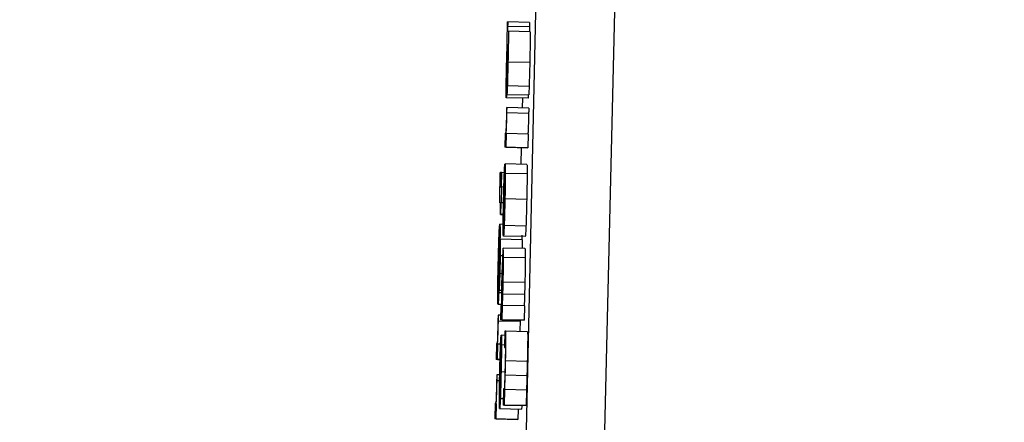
# Model space of a CAD drawing. Header units: inches. Extents: x 170 to 288, y 234 to 248.
# Tile 98 of 192: x 185.975 to 186.0046, y 243.9161 to 243.9282. Entities that reach past the tile are written whole.
import ezdxf

# ---------------------------------------------------------------- set-up
doc = ezdxf.new("R2010")
doc.units = ezdxf.units.IN
doc.header["$LTSCALE"] = 0.25
doc.header["$MEASUREMENT"] = 0
doc.layers.add('ANNOTATIONS', color=1, linetype='Continuous')
doc.layers.add('SLIM E GUIDE MOTOR LH', color=7, linetype='Continuous')
doc.styles.add('ARIAL', font='arial.ttf', dxfattribs={"height": 0.09375})
doc.dimstyles.new('STANDARD$0', dxfattribs={"dimtxt": 0.09375, "dimasz": 0.09375, "dimexe": 0.03125, "dimexo": 0.046875, "dimgap": 0.09, "dimtad": 0, "dimtih": 1, "dimtoh": 1, "dimdec": 4, "dimzin": 0, "dimdsep": 46, "dimtxsty": 'ARIAL', "dimcen": 0.09, "dimadec": 0, "dimazin": 0, "dimtfac": 1, "dimtdec": 4, "dimtofl": 0, "dimtmove": 0, "dimatfit": 1, "dimfxl": 1, "dimtolj": 1, "dimtzin": 0, "dimarcsym": 0})

# ---------------------------------------------------------------- blocks, each defined once
blk = doc.blocks.new('*D11')
at = {"layer": 'ANNOTATIONS', "color": 0, "lineweight": -2, "transparency": 16777216}
for p, q in [((185.619147, 244.143778), (187.017616, 244.143778)), ((186.986366, 244.050028), (186.986366, 242.359041)), ((186.986366, 240.233194), (186.986366, 241.924181)), ((185.70893, 240.139444), (187.017616, 240.139444))]:
    blk.add_line(p, q, dxfattribs=at)
at = {"layer": 'ANNOTATIONS', "color": 0, "transparency": 16777216}
for points in [[(186.970741, 244.050028), (187.001991, 244.050028), (186.986366, 244.143778)], [(186.970741, 240.233194), (187.001991, 240.233194), (186.986366, 240.139444)]]:
    blk.add_solid(points, dxfattribs=at)
at = {"layer": 'defpoints', "color": 0, "transparency": 16777216}
for p in [(185.572272, 244.143778), (186.986366, 244.143778), (185.662055, 240.139444)]:
    blk.add_point(p, dxfattribs=at)
at = {"layer": 'ANNOTATIONS', "color": 0, "transparency": 16777216, "insert": (186.986366, 242.141611), "char_height": 0.09375, "attachment_point": 5, "style": 'ARIAL'}
blk.add_mtext('\\A1;OPENING \\PHEIGHT', dxfattribs=at)

msp = doc.modelspace()

# ---------------------------------------------------------------- linework, layer by layer
at = {"layer": 'SLIM E GUIDE MOTOR LH'}
for p, q in [((185.98837, 243.829103), (185.990735, 243.937195)), ((185.993123, 243.937238), (185.990539, 243.829118)), ((185.989697, 243.928151), (185.989703, 243.928151)), ((185.990355, 243.928001), (185.989699, 243.928016)), ((185.990359, 243.928136), (185.989703, 243.928151)), ((185.9897, 243.927872), (185.989718, 243.927872)), ((185.990374, 243.927858), (185.989718, 243.927872)), ((185.989695, 243.927441), (185.9897, 243.927441)), ((185.98968, 243.927111), (185.989691, 243.927111)), ((185.989693, 243.927183), (185.989685, 243.926844)), ((185.989699, 243.927208), (185.98969, 243.926853)), ((185.990364, 243.926931), (185.989709, 243.926945)), ((185.989674, 243.925971), (185.989684, 243.926402)), ((185.98968, 243.926213), (185.989674, 243.926213)), ((185.990345, 243.926212), (185.989689, 243.926227)), ((185.990313, 243.925855), (185.989657, 243.92587)), ((185.99032, 243.925945), (185.989664, 243.92596)), ((185.989674, 243.925971), (185.99033, 243.925956)), ((185.990143, 243.925859), (185.990136, 243.925564)), ((185.989678, 243.925574), (185.989671, 243.925574)), ((185.990334, 243.925559), (185.989678, 243.925574)), ((185.99033, 243.9254), (185.989674, 243.925414)), ((185.989623, 243.924811), (185.989614, 243.92438)), ((185.989643, 243.924811), (185.989623, 243.924811)), ((185.98965, 243.92438), (185.98966, 243.924793)), ((185.98966, 243.924793), (185.989654, 243.924793)), ((185.990316, 243.924778), (185.98966, 243.924793)), ((185.990316, 243.924778), (185.990306, 243.924365)), ((185.98965, 243.92438), (185.989614, 243.92438)), ((185.99027, 243.924365), (185.989614, 243.92438)), ((185.98965, 243.92438), (185.990306, 243.924365)), ((185.990109, 243.924369), (185.990098, 243.923871)), ((185.990306, 243.924365), (185.99027, 243.924365)), ((185.98958, 243.922144), (185.989618, 243.923872)), ((185.989613, 243.923841), (185.989604, 243.92341)), ((185.989618, 243.923841), (185.989613, 243.923841)), ((185.990279, 243.923867), (185.989623, 243.923881)), ((185.989478, 243.923619), (185.989484, 243.923619)), ((185.98951, 243.923619), (185.989484, 243.923619)), ((185.9895, 243.923188), (185.98951, 243.923619)), ((185.989515, 243.923619), (185.989506, 243.923188)), ((185.98951, 243.923619), (185.989515, 243.923619)), ((185.989601, 243.923617), (185.989515, 243.923619)), ((185.990285, 243.923581), (185.989629, 243.923596)), ((185.989502, 243.923251), (185.989476, 243.923252)), ((185.989478, 243.923188), (185.9895, 243.923188)), ((185.989506, 243.923442), (185.989479, 243.923442)), ((185.989515, 243.923188), (185.989504, 243.922709)), ((185.989506, 243.923188), (185.989515, 243.923188)), ((185.989587, 243.923186), (185.989515, 243.923188)), ((185.989586, 243.922162), (185.989615, 243.92345)), ((185.989604, 243.923211), (185.989595, 243.923211)), ((185.989608, 243.92341), (185.989604, 243.92341)), ((185.9896, 243.923024), (185.989589, 243.923024)), ((185.989489, 243.922709), (185.989468, 243.922709)), ((185.989489, 243.922709), (185.989468, 243.922709)), ((185.989482, 243.92236), (185.989489, 243.922709)), ((185.989495, 243.922709), (185.989487, 243.92236)), ((185.989504, 243.922709), (185.989495, 243.922709)), ((185.989576, 243.922707), (185.989495, 243.922709)), ((185.989576, 243.922708), (185.989504, 243.922709)), ((185.989594, 243.922797), (185.989583, 243.922797)), ((185.990273, 243.922816), (185.989617, 243.922831)), ((185.989487, 243.92236), (185.989482, 243.92236)), ((185.989569, 243.922358), (185.989482, 243.92236)), ((185.989487, 243.92236), (185.989569, 243.922358)), ((185.989588, 243.922489), (185.989577, 243.922489)), ((185.989417, 243.920135), (185.98946, 243.922056)), ((185.989455, 243.922021), (185.989444, 243.921542)), ((185.989459, 243.922021), (185.989455, 243.922021)), ((185.989565, 243.922063), (185.989464, 243.922066)), ((185.989583, 243.922263), (185.989575, 243.922263)), ((185.99025, 243.92201), (185.989594, 243.922025)), ((185.990229, 243.921699), (185.989573, 243.921713)), ((185.990126, 243.921734), (185.990124, 243.9216)), ((185.989423, 243.920155), (185.989455, 243.921587)), ((185.989448, 243.921542), (185.989444, 243.921542)), ((185.989466, 243.92121), (185.989475, 243.921614)), ((185.989475, 243.921614), (185.989474, 243.921118)), ((185.990131, 243.9216), (185.989475, 243.921614)), ((185.990131, 243.9216), (185.990131, 243.921337)), ((185.989439, 243.921113), (185.989428, 243.921113)), ((185.989444, 243.92132), (185.989434, 243.921321)), ((185.989474, 243.921118), (185.989462, 243.920582)), ((185.989463, 243.920849), (185.989466, 243.92121)), ((185.98952, 243.921117), (185.989474, 243.921118)), ((185.990221, 243.921335), (185.989565, 243.921349)), ((185.989433, 243.920861), (185.989422, 243.920861)), ((185.98945, 243.920492), (185.989463, 243.920849)), ((185.989464, 243.920898), (185.989456, 243.920898)), ((185.990229, 243.921057), (185.989573, 243.921071)), ((185.989426, 243.920518), (185.989415, 243.920519)), ((185.989462, 243.920582), (185.989441, 243.920085)), ((185.989529, 243.92058), (185.989462, 243.920582)), ((185.98942, 243.920267), (185.989413, 243.920267)), ((185.989441, 243.920085), (185.98945, 243.920492)), ((185.990217, 243.920311), (185.989561, 243.920326)), ((185.989516, 243.920001), (185.989431, 243.920002)), ((185.989441, 243.920085), (185.989517, 243.920084)), ((185.990208, 243.919954), (185.989552, 243.919969)), ((185.989512, 243.919654), (185.989409, 243.919656)), ((185.989494, 243.919628), (185.989484, 243.919197)), ((185.989512, 243.919628), (185.989494, 243.919628)), ((185.989535, 243.919197), (185.989545, 243.919628)), ((185.989545, 243.919628), (185.98954, 243.919628)), ((185.990201, 243.919613), (185.989545, 243.919628)), ((185.989421, 243.91933), (185.989414, 243.91933)), ((185.989487, 243.919328), (185.989421, 243.91933)), ((185.990201, 243.919613), (185.990191, 243.919182)), ((185.990073, 243.919138), (185.989417, 243.919153)), ((185.989535, 243.919197), (185.989484, 243.919197)), ((185.99014, 243.919182), (185.989484, 243.919197)), ((185.989535, 243.919197), (185.990191, 243.919182)), ((185.990074, 243.919184), (185.990073, 243.919138)), ((185.990191, 243.919182), (185.99014, 243.919182)), ((185.989615, 243.918848), (185.989604, 243.918358)), ((185.98964, 243.918848), (185.989615, 243.918848)), ((185.990296, 243.918834), (185.98964, 243.918848)), ((185.989364, 243.918482), (185.989354, 243.918003)), ((185.989384, 243.918482), (185.989364, 243.918482)), ((185.989391, 243.918003), (185.989401, 243.918462)), ((185.989401, 243.918462), (185.989395, 243.918462)), ((185.989487, 243.91846), (185.989401, 243.918462)), ((185.989612, 243.918725), (185.989507, 243.918728)), ((185.989606, 243.918434), (185.989514, 243.918436)), ((185.989604, 243.918358), (185.989629, 243.918358)), ((185.989391, 243.918003), (185.989354, 243.918003)), ((185.989472, 243.918), (185.989354, 243.918003)), ((185.989391, 243.918003), (185.989472, 243.918001)), ((185.99029, 243.917942), (185.989634, 243.917956)), ((185.98962, 243.917623), (185.989501, 243.917626)), ((185.989381, 243.917539), (185.989374, 243.917539)), ((185.989457, 243.91736), (185.989377, 243.917362)), ((185.989461, 243.917537), (185.989381, 243.917539)), ((185.990279, 243.917513), (185.989623, 243.917527)), ((185.989577, 243.91712), (185.989566, 243.916629)), ((185.9896, 243.91712), (185.989577, 243.91712)), ((185.989603, 243.916629), (185.989614, 243.917095)), ((185.989614, 243.917095), (185.989609, 243.917095)), ((185.99027, 243.91708), (185.989614, 243.917095)), ((185.99027, 243.91708), (185.990259, 243.916615)), ((185.989325, 243.916691), (185.989314, 243.916212)), ((185.989344, 243.916691), (185.989325, 243.916691)), ((185.989351, 243.916212), (185.989361, 243.916671)), ((185.989361, 243.916671), (185.989355, 243.916671)), ((185.98957, 243.916817), (185.989478, 243.916819)), ((185.989458, 243.916521), (185.990114, 243.916507)), ((185.989603, 243.916629), (185.989566, 243.916629)), ((185.990222, 243.916615), (185.989566, 243.916629)), ((185.989603, 243.916629), (185.990259, 243.916615)), ((185.990014, 243.916509), (185.990007, 243.916198)), ((185.990259, 243.916615), (185.990222, 243.916615)), ((185.989351, 243.916212), (185.989314, 243.916212)), ((185.98997, 243.916198), (185.989314, 243.916212)), ((185.989351, 243.916212), (185.990007, 243.916198)), ((185.990007, 243.916198), (185.98997, 243.916198))]:
    msp.add_line(p, q, dxfattribs=at)
for points, knots in [([(185.98969, 243.927865), (185.989691, 243.927905), (185.989693, 243.928001), (185.989696, 243.928095), (185.989697, 243.928151)], [0, 0, 0, 0, 0.409472, 1, 1, 1, 1]), ([(185.989699, 243.928016), (185.989699, 243.928002), (185.989698, 243.927974), (185.989698, 243.927939), (185.989698, 243.927909), (185.989698, 243.927876), (185.989699, 243.927874), (185.9897, 243.927872)], [0, 0, 0, 0, 0.119574, 0.240305, 0.344311, 0.533584, 1, 1, 1, 1]), ([(185.989703, 243.928151), (185.989702, 243.92813), (185.989701, 243.928099), (185.9897, 243.928053), (185.989699, 243.928028), (185.989699, 243.928016)], [0, 0, 0, 0, 0.485978, 0.739375, 1, 1, 1, 1]), ([(185.990355, 243.928001), (185.990355, 243.927988), (185.990354, 243.92796), (185.990354, 243.927925), (185.990354, 243.927894), (185.990354, 243.927862), (185.990355, 243.927859), (185.990356, 243.927858)], [0, 0, 0, 0, 0.11963, 0.23998, 0.34404, 0.534249, 1, 1, 1, 1]), ([(185.990359, 243.928136), (185.990358, 243.928116), (185.990357, 243.928084), (185.990356, 243.928038), (185.990355, 243.928014), (185.990355, 243.928001)], [0, 0, 0, 0, 0.486299, 0.739203, 1, 1, 1, 1]), ([(185.989687, 243.927477), (185.989687, 243.927488), (185.989686, 243.927506), (185.989685, 243.927582), (185.989686, 243.927674), (185.989688, 243.927774), (185.989689, 243.927837), (185.98969, 243.927865)], [0, 0, 0, 0, 0.332662, 0.520372, 0.709803, 0.870794, 1, 1, 1, 1]), ([(185.989718, 243.927872), (185.98972, 243.927866), (185.989722, 243.927855), (185.989722, 243.927746), (185.989721, 243.927576), (185.989716, 243.927301), (185.989711, 243.927079), (185.989709, 243.926945)], [0, 0, 0, 0, 0.216304, 0.369993, 0.524245, 0.712395, 1, 1, 1, 1]), ([(185.990374, 243.927858), (185.990375, 243.927851), (185.990378, 243.927841), (185.990378, 243.927732), (185.990377, 243.927562), (185.990372, 243.927286), (185.990367, 243.927065), (185.990364, 243.926931)], [0, 0, 0, 0, 0.216124, 0.369844, 0.524126, 0.712312, 1, 1, 1, 1]), ([(185.989663, 243.926649), (185.989666, 243.926756), (185.989671, 243.92697), (185.989679, 243.927258), (185.989685, 243.927404), (185.989687, 243.927477)], [0, 0, 0, 0, 0.330972, 0.661768, 1, 1, 1, 1]), ([(185.98968, 243.927111), (185.989683, 243.92718), (185.989686, 243.927276), (185.989688, 243.927344), (185.989689, 243.927363)], [0, 0, 0, 0, 0.7097384, 1, 1, 1, 1]), ([(185.989689, 243.927363), (185.98969, 243.927381), (185.989692, 243.92743), (185.989694, 243.927437), (185.989695, 243.927441)], [0, 0, 0, 0, 0.377961, 1, 1, 1, 1]), ([(185.9897, 243.927441), (185.989699, 243.9274), (185.989696, 243.927318), (185.989694, 243.927228), (185.989693, 243.927183)], [0, 0, 0, 0, 0.494697, 1, 1, 1, 1]), ([(185.989703, 243.927368), (185.989703, 243.927354), (185.989702, 243.927326), (185.9897, 243.927271), (185.989699, 243.927231), (185.989699, 243.927208)], [0, 0, 0, 0, 0.297884, 0.589021, 1, 1, 1, 1]), ([(185.989708, 243.927444), (185.989707, 243.927441), (185.989706, 243.927437), (185.989705, 243.927406), (185.989704, 243.927379), (185.989703, 243.927368)], [0, 0, 0, 0, 0.506951, 0.796942, 1, 1, 1, 1]), ([(185.989703, 243.926932), (185.989704, 243.92701), (185.989707, 243.927132), (185.989709, 243.927286), (185.98971, 243.927378), (185.98971, 243.927435), (185.989709, 243.92744), (185.989708, 243.927444)], [0, 0, 0, 0, 0.302306, 0.472755, 0.644741, 0.792883, 1, 1, 1, 1]), ([(185.989671, 243.926739), (185.989672, 243.926788), (185.989675, 243.926919), (185.989678, 243.927037), (185.98968, 243.927111)], [0, 0, 0, 0, 0.372357, 1, 1, 1, 1]), ([(185.989665, 243.926422), (185.989666, 243.92646), (185.989667, 243.926538), (185.989669, 243.926652), (185.98967, 243.926719), (185.989671, 243.926739)], [0, 0, 0, 0, 0.412654, 0.823434, 1, 1, 1, 1]), ([(185.989685, 243.926844), (185.989683, 243.926783), (185.98968, 243.926675), (185.989677, 243.926534), (185.989674, 243.926443), (185.989673, 243.926408), (185.989673, 243.926399)], [0, 0, 0, 0, 0.384369, 0.683383, 0.926232, 1, 1, 1, 1]), ([(185.98969, 243.926853), (185.989688, 243.926744), (185.989682, 243.926524), (185.989677, 243.926318), (185.989674, 243.926213)], [0, 0, 0, 0, 0.495133, 1, 1, 1, 1]), ([(185.989684, 243.926402), (185.989685, 243.92641), (185.989687, 243.926421), (185.989691, 243.92651), (185.989695, 243.926626), (185.989699, 243.926773), (185.989701, 243.92688), (185.989703, 243.926932)], [0, 0, 0, 0, 0.28825, 0.449155, 0.610567, 0.812668, 1, 1, 1, 1]), ([(185.989709, 243.926945), (185.989705, 243.926813), (185.9897, 243.926586), (185.989693, 243.926347), (185.98969, 243.926251), (185.989689, 243.926227)], [0, 0, 0, 0, 0.509632, 0.875174, 1, 1, 1, 1]), ([(185.990364, 243.926931), (185.990361, 243.926799), (185.990356, 243.926572), (185.990349, 243.926332), (185.990346, 243.926237), (185.990345, 243.926212)], [0, 0, 0, 0, 0.509624, 0.874936, 1, 1, 1, 1]), ([(185.989653, 243.926081), (185.989654, 243.926142), (185.989655, 243.926264), (185.989659, 243.92647), (185.989662, 243.926598), (185.989663, 243.926649)], [0, 0, 0, 0, 0.378693, 0.756236, 1, 1, 1, 1]), ([(185.989674, 243.926213), (185.989672, 243.926175), (185.989669, 243.926072), (185.989666, 243.926003), (185.989664, 243.92596)], [0, 0, 0, 0, 0.371862, 1, 1, 1, 1]), ([(185.989666, 243.926301), (185.989666, 243.926305), (185.989665, 243.926312), (185.989665, 243.92637), (185.989665, 243.926409), (185.989665, 243.926422)], [0, 0, 0, 0, 0.502394, 0.845255, 1, 1, 1, 1]), ([(185.989673, 243.926399), (185.989671, 243.926374), (185.989669, 243.926322), (185.989668, 243.926303), (185.989667, 243.926301), (185.989666, 243.926301)], [0, 0, 0, 0, 0.4318928, 0.8642675, 1, 1, 1, 1]), ([(185.989689, 243.926227), (185.989687, 243.926169), (185.989683, 243.926054), (185.989678, 243.925982), (185.989675, 243.925974), (185.989674, 243.925971)], [0, 0, 0, 0, 0.3531186, 0.7052382, 1, 1, 1, 1]), ([(185.990345, 243.926212), (185.990343, 243.926155), (185.990339, 243.92604), (185.990334, 243.925967), (185.990331, 243.92596), (185.99033, 243.925956)], [0, 0, 0, 0, 0.353111, 0.704822, 1, 1, 1, 1]), ([(185.989657, 243.92587), (185.989655, 243.925878), (185.989653, 243.925893), (185.989653, 243.926024), (185.989653, 243.926081)], [0, 0, 0, 0, 0.56035, 1, 1, 1, 1]), ([(185.989664, 243.92596), (185.989663, 243.925938), (185.98966, 243.92588), (185.989658, 243.925874), (185.989657, 243.92587)], [0, 0, 0, 0, 0.377177, 1, 1, 1, 1]), ([(185.99032, 243.925945), (185.990319, 243.925923), (185.990316, 243.925866), (185.990314, 243.925859), (185.990313, 243.925855)], [0, 0, 0, 0, 0.377453, 1, 1, 1, 1]), ([(185.989671, 243.925574), (185.989671, 243.925559), (185.98967, 243.925528), (185.989669, 243.925479), (185.989668, 243.925444), (185.989668, 243.925426)], [0, 0, 0, 0, 0.309797, 0.61964, 1, 1, 1, 1]), ([(185.989674, 243.925414), (185.989675, 243.925433), (185.989676, 243.925468), (185.989677, 243.925522), (185.989677, 243.925556), (185.989678, 243.925574)], [0, 0, 0, 0, 0.337482, 0.668309, 1, 1, 1, 1]), ([(185.990334, 243.925559), (185.990333, 243.925542), (185.990333, 243.925506), (185.990332, 243.925453), (185.990331, 243.925418), (185.99033, 243.9254)], [0, 0, 0, 0, 0.336864, 0.667554, 1, 1, 1, 1]), ([(185.989668, 243.925426), (185.989666, 243.925356), (185.989663, 243.925217), (185.989658, 243.925039), (185.989654, 243.924962), (185.989653, 243.924927)], [0, 0, 0, 0, 0.350037, 0.702967, 1, 1, 1, 1]), ([(185.989654, 243.924793), (185.989657, 243.924874), (185.989662, 243.924987), (185.98967, 243.925228), (185.989673, 243.925351), (185.989674, 243.925414)], [0, 0, 0, 0, 0.565188, 0.776311, 1, 1, 1, 1]), ([(185.99033, 243.9254), (185.990329, 243.925345), (185.990326, 243.925234), (185.990321, 243.925057), (185.990315, 243.924902), (185.990311, 243.924818), (185.99031, 243.924778)], [0, 0, 0, 0, 0.194505, 0.388478, 0.714113, 1, 1, 1, 1]), ([(185.989653, 243.924927), (185.989652, 243.924901), (185.989647, 243.924815), (185.989645, 243.924812), (185.989643, 243.924811)], [0, 0, 0, 0, 0.302289, 1, 1, 1, 1]), ([(185.989596, 243.923478), (185.989598, 243.923539), (185.989604, 243.923688), (185.989609, 243.923796), (185.989613, 243.923831), (185.989613, 243.923841)], [0, 0, 0, 0, 0.336371, 0.819951, 1, 1, 1, 1]), ([(185.989618, 243.923872), (185.989619, 243.923874), (185.989621, 243.923879), (185.989622, 243.92388), (185.989623, 243.923881)], [0, 0, 0, 0, 0.500659, 1, 1, 1, 1]), ([(185.989623, 243.923881), (185.989624, 243.923877), (185.989627, 243.923866), (185.989629, 243.923764), (185.989629, 243.923631), (185.989629, 243.923596)], [0, 0, 0, 0, 0.305531, 0.818311, 1, 1, 1, 1]), ([(185.990279, 243.923867), (185.99028, 243.923863), (185.990283, 243.923852), (185.990285, 243.923749), (185.990285, 243.923616), (185.990285, 243.923581)], [0, 0, 0, 0, 0.30584, 0.818312, 1, 1, 1, 1]), ([(185.98947, 243.923273), (185.989471, 243.923324), (185.989474, 243.923439), (185.989476, 243.923555), (185.989478, 243.923619)], [0, 0, 0, 0, 0.440203, 1, 1, 1, 1]), ([(185.989484, 243.923619), (185.989483, 243.92359), (185.989481, 243.923532), (185.98948, 243.923472), (185.989479, 243.923442)], [0, 0, 0, 0, 0.498552, 1, 1, 1, 1]), ([(185.989577, 243.92279), (185.989579, 243.92287), (185.989583, 243.923059), (185.98959, 243.923297), (185.989594, 243.92343), (185.989596, 243.923478)], [0, 0, 0, 0, 0.319537, 0.752598, 1, 1, 1, 1]), ([(185.989629, 243.923596), (185.989628, 243.923523), (185.989627, 243.923378), (185.989623, 243.923098), (185.989619, 243.922911), (185.989617, 243.922831)], [0, 0, 0, 0, 0.361551, 0.724501, 1, 1, 1, 1]), ([(185.990285, 243.923581), (185.990284, 243.923509), (185.990283, 243.923363), (185.990279, 243.923083), (185.990275, 243.922897), (185.990273, 243.922816)], [0, 0, 0, 0, 0.361515, 0.724569, 1, 1, 1, 1]), ([(185.989464, 243.922983), (185.989465, 243.923029), (185.989467, 243.923123), (185.989469, 243.923222), (185.98947, 243.923273)], [0, 0, 0, 0, 0.490299, 1, 1, 1, 1]), ([(185.989479, 243.923442), (185.989479, 243.923418), (185.989478, 243.923364), (185.989476, 243.923297), (185.989476, 243.923262), (185.989476, 243.923252)], [0, 0, 0, 0, 0.3563185, 0.8098124, 1, 1, 1, 1]), ([(185.989476, 243.923252), (185.989476, 243.923241), (185.989476, 243.923214), (185.989476, 243.923191), (185.989477, 243.923189), (185.989478, 243.923188)], [0, 0, 0, 0, 0.192248, 0.490587, 1, 1, 1, 1]), ([(185.989595, 243.923211), (185.989594, 243.923183), (185.989592, 243.923127), (185.98959, 243.923059), (185.989589, 243.923024)], [0, 0, 0, 0, 0.489799, 1, 1, 1, 1]), ([(185.989604, 243.92341), (185.989602, 243.923384), (185.989599, 243.92333), (185.989596, 243.923251), (185.989595, 243.923211)], [0, 0, 0, 0, 0.496224, 1, 1, 1, 1]), ([(185.989615, 243.92345), (185.989616, 243.923423), (185.989619, 243.923385), (185.989618, 243.923211), (185.989616, 243.923057), (185.989613, 243.922919), (185.989612, 243.922841), (185.989611, 243.92282)], [0, 0, 0, 0, 0.451457, 0.619285, 0.78847, 0.940507, 1, 1, 1, 1]), ([(185.989462, 243.922781), (185.989462, 243.922807), (185.989462, 243.922859), (185.989464, 243.922942), (185.989464, 243.922983)], [0, 0, 0, 0, 0.513989, 1, 1, 1, 1]), ([(185.989589, 243.923024), (185.989588, 243.923004), (185.989587, 243.922965), (185.989585, 243.922889), (185.989584, 243.922832), (185.989583, 243.922797)], [0, 0, 0, 0, 0.273054, 0.545344, 1, 1, 1, 1]), ([(185.989468, 243.922709), (185.989467, 243.92271), (185.989465, 243.922712), (185.989463, 243.922725), (185.989462, 243.922762), (185.989462, 243.922781)], [0, 0, 0, 0, 0.3912768, 0.6916237, 1, 1, 1, 1]), ([(185.989565, 243.922004), (185.989565, 243.922077), (185.989567, 243.922222), (185.989571, 243.92251), (185.989575, 243.922704), (185.989577, 243.92279)], [0, 0, 0, 0, 0.355124, 0.711618, 1, 1, 1, 1]), ([(185.989583, 243.922797), (185.989582, 243.922752), (185.98958, 243.922645), (185.989578, 243.922546), (185.989577, 243.922489)], [0, 0, 0, 0, 0.415102, 1, 1, 1, 1]), ([(185.989617, 243.922831), (185.989614, 243.922714), (185.989609, 243.922481), (185.989601, 243.922203), (185.989596, 243.922075), (185.989594, 243.922025)], [0, 0, 0, 0, 0.377548, 0.7568783, 1, 1, 1, 1]), ([(185.989611, 243.92282), (185.989609, 243.922748), (185.989606, 243.922604), (185.989602, 243.922464), (185.9896, 243.922402), (185.989599, 243.922393)], [0, 0, 0, 0, 0.4579081, 0.919371, 1, 1, 1, 1]), ([(185.990273, 243.922816), (185.99027, 243.9227), (185.990265, 243.922466), (185.990256, 243.922189), (185.990252, 243.92206), (185.99025, 243.92201)], [0, 0, 0, 0, 0.37755, 0.756881, 1, 1, 1, 1]), ([(185.989577, 243.922489), (185.989577, 243.92245), (185.989576, 243.922359), (185.989576, 243.922298), (185.989575, 243.922263)], [0, 0, 0, 0, 0.423846, 1, 1, 1, 1]), ([(185.989599, 243.922393), (185.989598, 243.922358), (185.989594, 243.922253), (185.98959, 243.922196), (185.989587, 243.92217), (185.989586, 243.922162)], [0, 0, 0, 0, 0.26127, 0.769738, 1, 1, 1, 1]), ([(185.989437, 243.921617), (185.989439, 243.921682), (185.989444, 243.921836), (185.989451, 243.921965), (185.989454, 243.922007), (185.989455, 243.922021)], [0, 0, 0, 0, 0.32499, 0.780063, 1, 1, 1, 1]), ([(185.98946, 243.922056), (185.989461, 243.922058), (185.989462, 243.922063), (185.989463, 243.922065), (185.989464, 243.922066)], [0, 0, 0, 0, 0.499614, 1, 1, 1, 1]), ([(185.989464, 243.922066), (185.989465, 243.922061), (185.989469, 243.92205), (185.989471, 243.92194), (185.98947, 243.921796), (185.98947, 243.921748)], [0, 0, 0, 0, 0.3013454, 0.7673628, 1, 1, 1, 1]), ([(185.989573, 243.921713), (185.989571, 243.921718), (185.989567, 243.921729), (185.989564, 243.921835), (185.989565, 243.921974), (185.989565, 243.922004)], [0, 0, 0, 0, 0.338197, 0.857373, 1, 1, 1, 1]), ([(185.989594, 243.922025), (185.989591, 243.921968), (185.989585, 243.921818), (185.989578, 243.921726), (185.989574, 243.921717), (185.989573, 243.921713)], [0, 0, 0, 0, 0.2662153, 0.7120907, 1, 1, 1, 1]), ([(185.989575, 243.922263), (185.989576, 243.922236), (185.989577, 243.922169), (185.989579, 243.922153), (185.98958, 243.922144)], [0, 0, 0, 0, 0.40091, 1, 1, 1, 1]), ([(185.99025, 243.92201), (185.990247, 243.921954), (185.990241, 243.921804), (185.990234, 243.921712), (185.99023, 243.921702), (185.990229, 243.921699)], [0, 0, 0, 0, 0.266215, 0.712092, 1, 1, 1, 1]), ([(185.98947, 243.921748), (185.989469, 243.921664), (185.989468, 243.921494), (185.989462, 243.921185), (185.989458, 243.920984), (185.989456, 243.920898)], [0, 0, 0, 0, 0.365467, 0.73146, 1, 1, 1, 1]), ([(185.989416, 243.920854), (185.989418, 243.920943), (185.989423, 243.921161), (185.98943, 243.921425), (185.989435, 243.921573), (185.989437, 243.921617)], [0, 0, 0, 0, 0.326526, 0.798519, 1, 1, 1, 1]), ([(185.989444, 243.921542), (185.989443, 243.921512), (185.98944, 243.921452), (185.989436, 243.921365), (185.989434, 243.921321)], [0, 0, 0, 0, 0.495449, 1, 1, 1, 1]), ([(185.989455, 243.921587), (185.989456, 243.921564), (185.989458, 243.921528), (185.989458, 243.921385), (185.989456, 243.921216), (185.989453, 243.921039), (185.989451, 243.920931), (185.98945, 243.920886)], [0, 0, 0, 0, 0.336381, 0.526254, 0.717849, 0.882974, 1, 1, 1, 1]), ([(185.989428, 243.921113), (185.989428, 243.921091), (185.989426, 243.921047), (185.989424, 243.920962), (185.989423, 243.9209), (185.989422, 243.920861)], [0, 0, 0, 0, 0.273838, 0.54747, 1, 1, 1, 1]), ([(185.989434, 243.921321), (185.989434, 243.921294), (185.989431, 243.921231), (185.989429, 243.921156), (185.989428, 243.921113)], [0, 0, 0, 0, 0.425311, 1, 1, 1, 1]), ([(185.989565, 243.921349), (185.989563, 243.921345), (185.989558, 243.921333), (185.989551, 243.921224), (185.989545, 243.921089), (185.989544, 243.921064)], [0, 0, 0, 0, 0.346581, 0.882305, 1, 1, 1, 1]), ([(185.989573, 243.921071), (185.989573, 243.921145), (185.989573, 243.921328), (185.989568, 243.921341), (185.989565, 243.921349)], [0, 0, 0, 0, 0.402478, 1, 1, 1, 1]), ([(185.990221, 243.921335), (185.990223, 243.92133), (185.990227, 243.921319), (185.990229, 243.921214), (185.990229, 243.921083), (185.990229, 243.921057)], [0, 0, 0, 0, 0.361296, 0.872468, 1, 1, 1, 1]), ([(185.989402, 243.91998), (185.989403, 243.920065), (185.989404, 243.920234), (185.98941, 243.920552), (185.989414, 243.920761), (185.989416, 243.920854)], [0, 0, 0, 0, 0.358345, 0.71703, 1, 1, 1, 1]), ([(185.989422, 243.920861), (185.989421, 243.920813), (185.989418, 243.920694), (185.989416, 243.920584), (185.989415, 243.920519)], [0, 0, 0, 0, 0.405855, 1, 1, 1, 1]), ([(185.989456, 243.920898), (185.989453, 243.920758), (185.989446, 243.920477), (185.989437, 243.920176), (185.989432, 243.92004), (185.989431, 243.920002)], [0, 0, 0, 0, 0.417919, 0.838615, 1, 1, 1, 1]), ([(185.98945, 243.920886), (185.989448, 243.920798), (185.989444, 243.920625), (185.989439, 243.920483), (185.989437, 243.920412)], [0, 0, 0, 0, 0.5051116, 1, 1, 1, 1]), ([(185.989544, 243.921064), (185.989541, 243.920994), (185.989536, 243.920851), (185.989528, 243.920575), (185.989524, 243.920392), (185.989522, 243.920319)], [0, 0, 0, 0, 0.372484, 0.748073, 1, 1, 1, 1]), ([(185.989541, 243.920748), (185.989544, 243.920802), (185.98955, 243.920909), (185.989553, 243.920915), (185.989555, 243.920919)], [0, 0, 0, 0, 0.504254, 1, 1, 1, 1]), ([(185.989555, 243.920919), (185.989557, 243.920912), (185.989561, 243.920902), (185.989562, 243.92079), (185.989561, 243.920652), (185.989559, 243.920464), (185.989556, 243.920336), (185.989554, 243.920272)], [0, 0, 0, 0, 0.373743, 0.541669, 0.711431, 0.856807, 1, 1, 1, 1]), ([(185.989561, 243.920326), (185.989564, 243.920433), (185.989568, 243.920649), (185.989572, 243.920908), (185.989573, 243.921025), (185.989573, 243.921071)], [0, 0, 0, 0, 0.373696, 0.750071, 1, 1, 1, 1]), ([(185.990229, 243.921057), (185.990228, 243.920987), (185.990227, 243.920848), (185.990223, 243.920575), (185.990219, 243.920392), (185.990217, 243.920311)], [0, 0, 0, 0, 0.359216, 0.720071, 1, 1, 1, 1]), ([(185.989415, 243.920519), (185.989415, 243.920479), (185.989413, 243.920379), (185.989413, 243.92031), (185.989413, 243.920267)], [0, 0, 0, 0, 0.396225, 1, 1, 1, 1]), ([(185.989527, 243.920263), (185.989528, 243.920328), (185.989531, 243.920457), (185.989537, 243.920633), (185.98954, 243.920709), (185.989541, 243.920748)], [0, 0, 0, 0, 0.3308359, 0.66414, 1, 1, 1, 1]), ([(185.989413, 243.920267), (185.989413, 243.920238), (185.989414, 243.920163), (185.989416, 243.920146), (185.989417, 243.920135)], [0, 0, 0, 0, 0.396958, 1, 1, 1, 1]), ([(185.989437, 243.920412), (185.989436, 243.920369), (185.989431, 243.920252), (185.989427, 243.92019), (185.989424, 243.920163), (185.989423, 243.920155)], [0, 0, 0, 0, 0.29839, 0.802761, 1, 1, 1, 1]), ([(185.989522, 243.920319), (185.989521, 243.92027), (185.989519, 243.920151), (185.989517, 243.920037), (185.989515, 243.919969)], [0, 0, 0, 0, 0.408472, 1, 1, 1, 1]), ([(185.98952, 243.919773), (185.98952, 243.919816), (185.98952, 243.919894), (185.989523, 243.920062), (185.989525, 243.920188), (185.989527, 243.920255), (185.989527, 243.920263)], [0, 0, 0, 0, 0.354167, 0.656134, 0.95714, 1, 1, 1, 1]), ([(185.989554, 243.920272), (185.989553, 243.920211), (185.98955, 243.920088), (185.989545, 243.919911), (185.989542, 243.919831), (185.98954, 243.919787)], [0, 0, 0, 0, 0.312114, 0.6254066, 1, 1, 1, 1]), ([(185.989552, 243.919969), (185.989554, 243.920017), (185.989557, 243.920131), (185.98956, 243.920254), (185.989561, 243.920326)], [0, 0, 0, 0, 0.420698, 1, 1, 1, 1]), ([(185.990217, 243.920311), (185.990216, 243.92026), (185.990213, 243.920137), (185.99021, 243.920021), (185.990208, 243.919954)], [0, 0, 0, 0, 0.419202, 1, 1, 1, 1]), ([(185.989409, 243.919656), (185.989406, 243.919668), (185.989402, 243.919688), (185.989401, 243.919849), (185.989402, 243.919959), (185.989402, 243.91998)], [0, 0, 0, 0, 0.5243, 0.9096, 1, 1, 1, 1]), ([(185.989431, 243.920002), (185.989428, 243.919939), (185.989422, 243.91978), (185.989414, 243.919672), (185.989411, 243.919661), (185.989409, 243.919656)], [0, 0, 0, 0, 0.276434, 0.692246, 1, 1, 1, 1]), ([(185.989515, 243.919969), (185.989515, 243.919916), (185.989513, 243.919783), (185.989512, 243.919686), (185.989512, 243.919628)], [0, 0, 0, 0, 0.398999, 1, 1, 1, 1]), ([(185.98954, 243.919628), (185.989542, 243.919676), (185.989546, 243.919773), (185.98955, 243.919903), (185.989552, 243.919969)], [0, 0, 0, 0, 0.49218, 1, 1, 1, 1]), ([(185.990208, 243.919954), (185.990207, 243.919897), (185.990202, 243.919766), (185.990199, 243.919668), (185.990196, 243.919613)], [0, 0, 0, 0, 0.4364837, 1, 1, 1, 1]), ([(185.989525, 243.919617), (185.989524, 243.91962), (185.989522, 243.919626), (185.98952, 243.919674), (185.98952, 243.91974), (185.98952, 243.919773)], [0, 0, 0, 0, 0.411868, 0.700055, 1, 1, 1, 1]), ([(185.98954, 243.919787), (185.989537, 243.919737), (185.989531, 243.919626), (185.989528, 243.91962), (185.989525, 243.919617)], [0, 0, 0, 0, 0.444986, 1, 1, 1, 1]), ([(185.989414, 243.91933), (185.989414, 243.919313), (185.989413, 243.919279), (185.989412, 243.919224), (185.989411, 243.919186), (185.98941, 243.919165)], [0, 0, 0, 0, 0.30967, 0.619449, 1, 1, 1, 1]), ([(185.989417, 243.919153), (185.989418, 243.919204), (185.98942, 243.919263), (185.989421, 243.919322), (185.989421, 243.91933)], [0, 0, 0, 0, 0.862328, 1, 1, 1, 1]), ([(185.98941, 243.919165), (185.989409, 243.919081), (185.989405, 243.91893), (185.989399, 243.918735), (185.989396, 243.918651), (185.989395, 243.918611)], [0, 0, 0, 0, 0.390725, 0.706208, 1, 1, 1, 1]), ([(185.989395, 243.918462), (185.989398, 243.918535), (185.989403, 243.91865), (185.98941, 243.918885), (185.989415, 243.919049), (185.989417, 243.919139), (185.989417, 243.919153)], [0, 0, 0, 0, 0.447312, 0.7000131, 0.9548482, 1, 1, 1, 1]), ([(185.990073, 243.919138), (185.990072, 243.91907), (185.990069, 243.918962), (185.990066, 243.918872), (185.990065, 243.918839)], [0, 0, 0, 0, 0.633434, 1, 1, 1, 1]), ([(185.989634, 243.917956), (185.989637, 243.918068), (185.989641, 243.918262), (185.989645, 243.918516), (185.989646, 243.918699), (185.989645, 243.918829), (185.989642, 243.918841), (185.98964, 243.918848)], [0, 0, 0, 0, 0.2190929, 0.3779369, 0.5375417, 0.7203945, 1, 1, 1, 1]), ([(185.990296, 243.918834), (185.990298, 243.918826), (185.990301, 243.918813), (185.990302, 243.918677), (185.990301, 243.918497), (185.990296, 243.918242), (185.990292, 243.918054), (185.99029, 243.917942)], [0, 0, 0, 0, 0.294674, 0.462572, 0.631917, 0.780667, 1, 1, 1, 1]), ([(185.989395, 243.918611), (185.989393, 243.918581), (185.989389, 243.918487), (185.989386, 243.918484), (185.989384, 243.918482)], [0, 0, 0, 0, 0.3238212, 1, 1, 1, 1]), ([(185.989485, 243.918423), (185.989488, 243.918478), (185.989494, 243.918628), (185.989501, 243.918715), (185.989505, 243.918724), (185.989507, 243.918728)], [0, 0, 0, 0, 0.264034, 0.726775, 1, 1, 1, 1]), ([(185.989507, 243.918728), (185.989509, 243.918718), (185.989514, 243.918702), (185.989514, 243.918517), (185.989514, 243.918436)], [0, 0, 0, 0, 0.5649449, 1, 1, 1, 1]), ([(185.989462, 243.917626), (185.989465, 243.917741), (185.98947, 243.917971), (185.989479, 243.918247), (185.989484, 243.918373), (185.989485, 243.918423)], [0, 0, 0, 0, 0.37426, 0.750827, 1, 1, 1, 1]), ([(185.989482, 243.918108), (185.989484, 243.918153), (185.98949, 243.918277), (185.989494, 243.918295), (185.989497, 243.918297), (185.989497, 243.918297)], [0, 0, 0, 0, 0.333185, 0.922009, 1, 1, 1, 1]), ([(185.989497, 243.918297), (185.989498, 243.918293), (185.989501, 243.918284), (185.989503, 243.918211), (185.989503, 243.91813), (185.989503, 243.91812)], [0, 0, 0, 0, 0.409085, 0.922169, 1, 1, 1, 1]), ([(185.989514, 243.918436), (185.989514, 243.918365), (185.989512, 243.918221), (185.989508, 243.917927), (185.989503, 243.917723), (185.989501, 243.917626)], [0, 0, 0, 0, 0.341632, 0.684109, 1, 1, 1, 1]), ([(185.989629, 243.918358), (185.98963, 243.918353), (185.989632, 243.918345), (185.989632, 243.918263), (185.989632, 243.918153), (185.989629, 243.918003), (185.989627, 243.917895), (185.989626, 243.917834)], [0, 0, 0, 0, 0.307962, 0.481172, 0.655883, 0.80467, 1, 1, 1, 1]), ([(185.989468, 243.917626), (185.98947, 243.917691), (185.989473, 243.917823), (185.989478, 243.917992), (185.989481, 243.918071), (185.989482, 243.918108)], [0, 0, 0, 0, 0.3479104, 0.6972488, 1, 1, 1, 1]), ([(185.989503, 243.91812), (185.989503, 243.918078), (185.989502, 243.917994), (185.9895, 243.917813), (185.989497, 243.917685), (185.989496, 243.917623)], [0, 0, 0, 0, 0.339296, 0.680098, 1, 1, 1, 1]), ([(185.989623, 243.917527), (185.989625, 243.917583), (185.989629, 243.91772), (185.989632, 243.917868), (185.989634, 243.917956)], [0, 0, 0, 0, 0.40267, 1, 1, 1, 1]), ([(185.99029, 243.917942), (185.990289, 243.917883), (185.990285, 243.917735), (185.990282, 243.917596), (185.990279, 243.917513)], [0, 0, 0, 0, 0.401592, 1, 1, 1, 1]), ([(185.98945, 243.916826), (185.98945, 243.916903), (185.989452, 243.917059), (185.989457, 243.917353), (185.989461, 243.917546), (185.989462, 243.917626)], [0, 0, 0, 0, 0.3681706, 0.7380946, 1, 1, 1, 1]), ([(185.989461, 243.91714), (185.989461, 243.917188), (185.989462, 243.917284), (185.989465, 243.917465), (185.989467, 243.917582), (185.989468, 243.917626)], [0, 0, 0, 0, 0.3818144, 0.7669305, 1, 1, 1, 1]), ([(185.989496, 243.917623), (185.989493, 243.917535), (185.98949, 243.917387), (185.989485, 243.917209), (185.989479, 243.917074), (185.989473, 243.916968), (185.989469, 243.916958), (185.989467, 243.916952)], [0, 0, 0, 0, 0.191626, 0.32158, 0.451074, 0.659988, 1, 1, 1, 1]), ([(185.989501, 243.917626), (185.989498, 243.917504), (185.989493, 243.91726), (185.989484, 243.916983), (185.98948, 243.916861), (185.989478, 243.916819)], [0, 0, 0, 0, 0.395718, 0.79472, 1, 1, 1, 1]), ([(185.989626, 243.917834), (185.989624, 243.917762), (185.98962, 243.917618), (185.989615, 243.917442), (185.989612, 243.917353), (185.989611, 243.917314)], [0, 0, 0, 0, 0.364086, 0.727442, 1, 1, 1, 1]), ([(185.989371, 243.917374), (185.989369, 243.917291), (185.989365, 243.917139), (185.989359, 243.916944), (185.989356, 243.916861), (185.989355, 243.916821)], [0, 0, 0, 0, 0.3907229, 0.7062117, 1, 1, 1, 1]), ([(185.989355, 243.916671), (185.989358, 243.916745), (185.989363, 243.916859), (185.989371, 243.917094), (185.989375, 243.917258), (185.989377, 243.917348), (185.989377, 243.917362)], [0, 0, 0, 0, 0.447364, 0.699889, 0.954846, 1, 1, 1, 1]), ([(185.989374, 243.917539), (185.989374, 243.917522), (185.989373, 243.917488), (185.989372, 243.917433), (185.989371, 243.917395), (185.989371, 243.917374)], [0, 0, 0, 0, 0.309702, 0.619412, 1, 1, 1, 1]), ([(185.989377, 243.917362), (185.989378, 243.917413), (185.98938, 243.917473), (185.989381, 243.917531), (185.989381, 243.917539)], [0, 0, 0, 0, 0.863619, 1, 1, 1, 1]), ([(185.989611, 243.917314), (185.989608, 243.917259), (185.989605, 243.917165), (185.989602, 243.917123), (185.989601, 243.917121), (185.9896, 243.91712)], [0, 0, 0, 0, 0.537386, 0.912546, 1, 1, 1, 1]), ([(185.989609, 243.917095), (185.989612, 243.917159), (185.989616, 243.917288), (185.989621, 243.917447), (185.989623, 243.917527)], [0, 0, 0, 0, 0.493934, 1, 1, 1, 1]), ([(185.990279, 243.917513), (185.990277, 243.917425), (185.990272, 243.917266), (185.990267, 243.917137), (185.990265, 243.91708)], [0, 0, 0, 0, 0.557512, 1, 1, 1, 1]), ([(185.989467, 243.916952), (185.989466, 243.916956), (185.989463, 243.916963), (185.989461, 243.917032), (185.989461, 243.917125), (185.989461, 243.91714)], [0, 0, 0, 0, 0.37495, 0.897092, 1, 1, 1, 1]), ([(185.989355, 243.916821), (185.989353, 243.91679), (185.989349, 243.916697), (185.989346, 243.916693), (185.989344, 243.916691)], [0, 0, 0, 0, 0.3238215, 1, 1, 1, 1]), ([(185.989458, 243.916521), (185.989456, 243.916526), (185.989452, 243.916537), (185.989449, 243.916646), (185.98945, 243.916792), (185.98945, 243.916826)], [0, 0, 0, 0, 0.332344, 0.844707, 1, 1, 1, 1]), ([(185.989478, 243.916819), (185.989476, 243.916765), (185.98947, 243.916618), (185.989463, 243.916533), (185.989459, 243.916525), (185.989458, 243.916521)], [0, 0, 0, 0, 0.2710535, 0.7274233, 1, 1, 1, 1]), ([(185.990125, 243.916617), (185.990122, 243.916579), (185.990118, 243.916511), (185.990115, 243.916508), (185.990114, 243.916507)], [0, 0, 0, 0, 0.54821, 1, 1, 1, 1])]:
    msp.add_open_spline(points, degree=3, knots=knots, dxfattribs=at)

# ---------------------------------------------------------------- dimensions: what is measured, and where the dimension line sits
at = {"layer": 'ANNOTATIONS'}
dim = msp.add_linear_dim(base=(186.986366, 244.143778), p1=(185.662055, 240.139444), p2=(185.572272, 244.143778), angle=90, text='OPENING \\PHEIGHT', dimstyle='STANDARD$0', dxfattribs=at)
dim.commit()
dim.dimension.update_dxf_attribs({"geometry": '*D11', "text_midpoint": (186.986366, 242.141611)})

doc.saveas('drawing.dxf')
